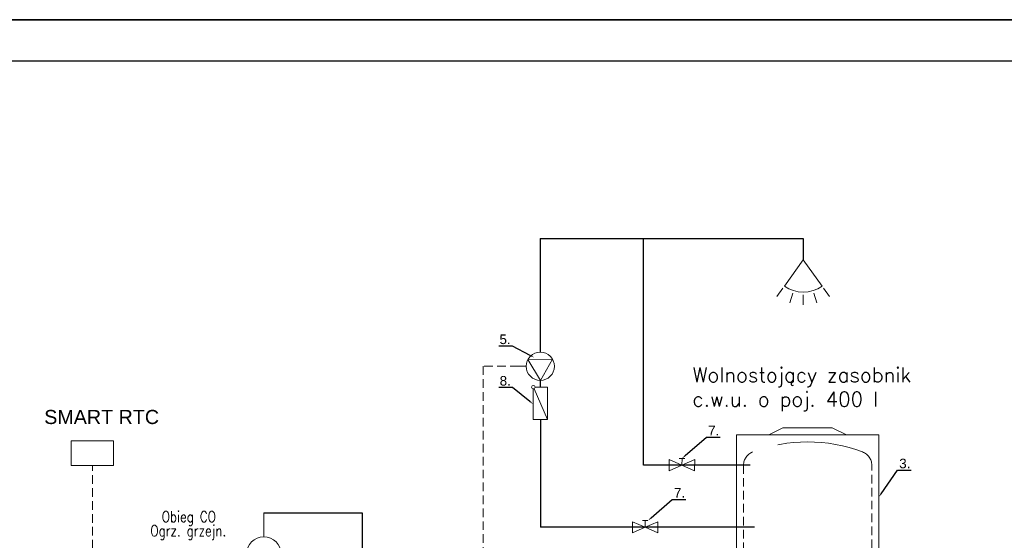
# Model space of a CAD drawing. Header units: inches. Extents: x 43 to 463, y 0 to 297.
# Tile 3 of 13: x 116 to 261, y 220 to 297. Entities that reach past the tile are written whole.
import ezdxf
from ezdxf import colors
from ezdxf.entities.mleader import LeaderData, LeaderLine
from ezdxf.enums import TextEntityAlignment as Align
from ezdxf.math import Vec2, Vec3

# ---------------------------------------------------------------- set-up
doc = ezdxf.new("R2010")
doc.units = ezdxf.units.IN
doc.header["$MEASUREMENT"] = 0
doc.linetypes.add('ČÁRKOVANÁ', pattern=[19.05, 12.7, -6.35])
doc.layers.add('_TABELA', color=7, linetype='Continuous')
for name, color, linetype, lineweight in [('_w_armatura', 7, 'Continuous', 9), ('_w_opis_srednice', 7, 'Continuous', 9), ('Przewody elektryczne', 4, 'ČÁRKOVANÁ', 9), ('Rurociągi (wszystkie)', 1, 'Continuous', 30), ('Tekst', 7, 'Continuous', 9), ('Urządzenia - Armatura', 7, 'Continuous', 9)]:
    doc.layers.add(name, color=color, linetype=linetype, lineweight=lineweight)
doc.styles.add('_opis', font='romans.shx')
doc.styles.get("Standard").update_dxf_attribs({"font": 'arial.ttf'})

msp = doc.modelspace()

# ---------------------------------------------------------------- linework, layer by layer
at = {"layer": '_TABELA', "color": 7}
msp.add_lwpolyline([(42.62, 297), (462.62, 297), (42.62, 297), (42.62, 0), (462.62, 0), (462.62, 297)], dxfattribs=at)
msp.add_lwpolyline([(456.62, 290.9), (67.62, 290.9), (67.62, 6.1), (456.62, 6.1)], close=True, dxfattribs=at)
at = {"layer": '_w_armatura', "color": 7, "lineweight": 15}
msp.add_circle((152.21, 218.19), 2.57, dxfattribs=at)
at = {"layer": 'Przewody elektryczne', "color": 253, "ltscale": 0.1}
for p, q in [((189.79, 245.9), (184.58, 245.9)), ((184.58, 245.9), (184.58, 176.83)), ((190.91, 245.9), (189.79, 245.9)), ((126.93, 175.22), (126.93, 231.29)), ((222.98, 231.33), (222.98, 198.19)), ((241.87, 198.15), (241.87, 231.33))]:
    msp.add_line(p, q, dxfattribs=at)
at = {"layer": 'Przewody elektryczne'}
for centre, radius, start, end in [((232.42, 211.99), 22.77, 69.1401, 110.8599), ((225.05, 231.33), 2.08, 110.8599, 180), ((239.79, 231.33), 2.08, 0, 69.1401)]:
    msp.add_arc(centre, radius, start, end, dxfattribs=at)
at = {"layer": 'Rurociągi (wszystkie)', "color": 27}
for p, q in [((192.95, 264.72), (192.99, 248.99)), ((192.95, 264.72), (231.77, 264.72)), ((208.2, 253.42), (208.2, 264.69)), ((208.2, 231.33), (208.2, 253.42)), ((193, 238.05), (193, 234.11)), ((193, 234.11), (193.01, 222.16)), ((219.57, 231.33), (208.2, 231.33)), ((223.92, 231.33), (219.57, 231.33)), ((219.57, 222.16), (193.01, 222.16)), ((224.57, 222.16), (219.57, 222.16))]:
    msp.add_line(p, q, dxfattribs=at)
at = {"layer": 'Rurociągi (wszystkie)', "color": 25}
for p, q in [((231.77, 264.72), (231.77, 261.6)), ((192.99, 248.99), (192.99, 247.98)), ((192.99, 243.83), (192.99, 242.82))]:
    msp.add_line(p, q, dxfattribs=at)
at = {"layer": 'Rurociągi (wszystkie)'}
for p, q in [((152.21, 224.32), (166.72, 224.32)), ((166.72, 224.32), (166.72, 197.11))]:
    msp.add_line(p, q, dxfattribs=at)
at = {"layer": 'Rurociągi (wszystkie)', "lineweight": 15}
msp.add_line((152.21, 220.76), (152.21, 224.29), dxfattribs=at)
at = {"layer": 'Urządzenia - Armatura'}
for p, q in [((231.77, 261.6), (228.99, 257.72)), ((231.77, 261.6), (234.54, 257.72)), ((228.77, 257.42), (227.89, 256.19)), ((234.76, 257.42), (235.64, 256.19)), ((230.23, 256.69), (229.77, 255.25)), ((231.77, 256.46), (231.77, 254.94)), ((233.31, 256.69), (233.76, 255.25)), ((194.78, 246.97), (191.17, 246.92)), ((191.17, 246.92), (193.02, 243.83)), ((193.02, 243.83), (194.78, 246.97)), ((191.96, 242.56), (191.96, 238.05)), ((194.04, 238.05), (192.06, 242.58)), ((192.22, 242.82), (194.04, 242.82)), ((194.04, 238.05), (194.04, 242.82)), ((191.96, 238.05), (194.04, 238.05)), ((226.71, 235.8), (228.78, 236.84)), ((228.78, 236.84), (236.06, 236.84)), ((236.06, 236.84), (238.14, 235.8)), ((221.94, 235.8), (242.91, 235.8)), ((221.94, 235.8), (221.94, 193.67)), ((242.91, 193.67), (242.91, 235.8)), ((242.91, 193.67), (242.91, 235.8)), ((123.81, 234.93), (123.81, 231.29)), ((130.05, 234.93), (123.81, 234.93)), ((130.05, 234.93), (130.05, 231.29)), ((130.05, 231.29), (123.81, 231.29))]:
    msp.add_line(p, q, dxfattribs=at)
at = {"layer": 'Urządzenia - Armatura', "lineweight": 15}
for p, q in [((212.01, 232.15), (212, 230.51)), ((212, 230.51), (213.88, 231.33)), ((212.01, 232.15), (213.88, 231.33)), ((213.48, 232.32), (214.3, 232.32)), ((213.88, 231.33), (213.89, 232.32)), ((215.76, 232.14), (213.88, 231.33)), ((215.75, 230.5), (213.88, 231.33)), ((215.76, 232.14), (215.75, 230.5)), ((206.57, 222.98), (208.45, 222.16)), ((206.57, 222.98), (206.57, 221.35)), ((208.04, 223.15), (208.86, 223.15)), ((208.45, 222.16), (208.45, 223.15)), ((210.32, 222.97), (208.45, 222.16)), ((210.32, 222.97), (210.32, 221.33)), ((206.57, 221.35), (208.45, 222.16)), ((210.32, 221.33), (208.45, 222.16))]:
    msp.add_line(p, q, dxfattribs=at)
at = {"layer": 'Urządzenia - Armatura'}
for centre, radius in [((192.99, 245.9), 2.08), ((191.96, 242.82), 0.26)]:
    msp.add_circle(centre, radius, dxfattribs=at)
msp.add_arc((231.77, 261.6), 4.77, 234.4294, 305.5706, dxfattribs=at)

# ---------------------------------------------------------------- texts
at = {"lineweight": 15, "insert": (215.43, 245.7), "char_height": 2.1427, "width": 39.8537, "attachment_point": 1}
msp.add_mtext('\\Fromans.shx|c238;Wolnostojący zasobnik c.w.u. o poj. 400 l', dxfattribs=at)
at = {"layer": '_w_opis_srednice', "lineweight": 15, "style": '_opis', "width": 0.8}
for s, p in [('Obieg CO', (141.15, 222.92)), ('Ogrz. grzejn.', (141.07, 220.85))]:
    msp.add_text(s, height=1.607, dxfattribs=at).set_placement(p, align=Align.CENTER)
at = {"layer": 'Tekst'}
msp.add_text('SMART RTC', height=2.079, dxfattribs=at).set_placement((119.82, 237.39))

# ---------------------------------------------------------------- leaders
at = {"color": 6, "lineweight": 15}
ml = msp.add_multileader_mtext('Standard', dxfattribs=at)
ml.set_content('5.', color=6)
ml.set_leader_properties()
ml.build(insert=Vec2(0, 0))
ml.multileader.update_dxf_attribs({"text_left_attachment_type": 6, "text_right_attachment_type": 6, "dogleg_length": 0.378, "arrow_head_size": 0.63})
ctx = ml.context
ctx.base_point, ctx.char_height, ctx.arrow_head_size, ctx.landing_gap_size, ctx.plane_origin = Vec3(187.1, 248.89), 1.417, 0.63, 0, Vec3(-1147.26, -214.73)
ctx.left_attachment, ctx.right_attachment, ctx.text_align_type = 6, 6, 1
notes = []
notes.append((ctx, [(0, (1, 1, 0), (188.87, 248.89), (-1, 0), 0.378, [(0, [(192.07, 247.2)], 0, [])])]))
ctx.mtext.insert, ctx.mtext.width, ctx.mtext.alignment, ctx.mtext.line_spacing_style = Vec3(187.79, 250.59), 10.7589, 2, 2
ml = msp.add_multileader_mtext('Standard', dxfattribs=at)
ml.set_content('8.', color=6)
ml.set_leader_properties()
ml.build(insert=Vec2(0, 0))
ml.multileader.update_dxf_attribs({"text_left_attachment_type": 6, "text_right_attachment_type": 6, "dogleg_length": 0.378, "arrow_head_size": 0.63})
ctx = ml.context
ctx.base_point, ctx.char_height, ctx.arrow_head_size, ctx.landing_gap_size, ctx.plane_origin = Vec3(187.12, 242.77), 1.417, 0.63, 0, Vec3(-1136.39, -217.61)
ctx.left_attachment, ctx.right_attachment, ctx.text_align_type = 6, 6, 1
notes.append((ctx, [(0, (1, 1, 0), (188.9, 242.77), (-1, 0), 0.378, [(0, [(191.96, 240.31)], 0, [])])]))
ctx.mtext.insert, ctx.mtext.width, ctx.mtext.alignment, ctx.mtext.line_spacing_style = Vec3(187.82, 244.47), 10.7589, 2, 2
ml = msp.add_multileader_mtext('Standard', dxfattribs=at)
ml.set_content('7.', color=6)
ml.set_leader_properties()
ml.build(insert=Vec2(0, 0))
ml.multileader.update_dxf_attribs({"text_left_attachment_type": 6, "text_right_attachment_type": 6, "dogleg_length": 0.378, "arrow_head_size": 0.63})
ctx = ml.context
ctx.base_point, ctx.char_height, ctx.arrow_head_size, ctx.landing_gap_size, ctx.plane_origin = Vec3(217.86, 235.43), 1.417, 0.63, 0, Vec3(-1108.71, -230.53)
ctx.left_attachment, ctx.right_attachment, ctx.text_align_type = 6, 6, 1
notes.append((ctx, [(0, (1, 1, 0), (217.49, 235.43), (1, 0), 0.378, [(0, [(213.89, 232.32)], 0, [])])]))
ctx.mtext.insert, ctx.mtext.width, ctx.mtext.alignment, ctx.mtext.line_spacing_style = Vec3(218.56, 237.13), 10.7589, 2, 2
ml = msp.add_multileader_mtext('Standard', dxfattribs=at)
ml.set_content('3.', color=6)
ml.set_leader_properties()
ml.build(insert=Vec2(0, 0))
ml.multileader.update_dxf_attribs({"text_left_attachment_type": 6, "text_right_attachment_type": 6, "dogleg_length": 0.378, "arrow_head_size": 0.63})
ctx = ml.context
ctx.base_point, ctx.char_height, ctx.arrow_head_size, ctx.landing_gap_size, ctx.plane_origin = Vec3(246.05, 230.58), 1.417, 0.63, 0, Vec3(-1082.24, -238.65)
ctx.left_attachment, ctx.right_attachment, ctx.text_align_type = 6, 6, 1
notes.append((ctx, [(0, (1, 1, 0), (245.67, 230.58), (1, 0), 0.378, [(0, [(242.91, 226.6)], 0, [])])]))
ctx.mtext.insert, ctx.mtext.width, ctx.mtext.alignment, ctx.mtext.line_spacing_style = Vec3(246.75, 232.28), 10.7589, 2, 2
ml = msp.add_multileader_mtext('Standard', dxfattribs=at)
ml.set_content('7.', color=6)
ml.set_leader_properties()
ml.build(insert=Vec2(0, 0))
ml.multileader.update_dxf_attribs({"text_left_attachment_type": 6, "text_right_attachment_type": 6, "dogleg_length": 0.378, "arrow_head_size": 0.63})
ctx = ml.context
ctx.base_point, ctx.char_height, ctx.arrow_head_size, ctx.landing_gap_size, ctx.plane_origin = Vec3(212.84, 226.26), 1.417, 0.63, 0, Vec3(-1113.73, -239.7)
ctx.left_attachment, ctx.right_attachment, ctx.text_align_type = 6, 6, 1
notes.append((ctx, [(0, (1, 1, 0), (212.46, 226.26), (1, 0), 0.378, [(0, [(208.86, 223.15)], 0, [])])]))
ctx.mtext.insert, ctx.mtext.width, ctx.mtext.alignment, ctx.mtext.line_spacing_style = Vec3(213.53, 227.96), 10.7589, 2, 2
for ctx, leaders in notes:
    for number, flags, end, landing, length, lines in leaders:
        leader = LeaderData()
        leader.index, (leader.has_last_leader_line, leader.has_dogleg_vector, leader.attachment_direction) = number, flags
        leader.last_leader_point, leader.dogleg_vector, leader.dogleg_length = Vec3(end), Vec3(landing), length
        for number, points, colour, breaks in lines:
            line = LeaderLine()
            line.index, line.vertices, line.color, line.breaks = number, Vec3.list(points), colors.encode_raw_color(colour), breaks
            leader.lines.append(line)
        ctx.leaders.append(leader)

doc.saveas('drawing.dxf')
